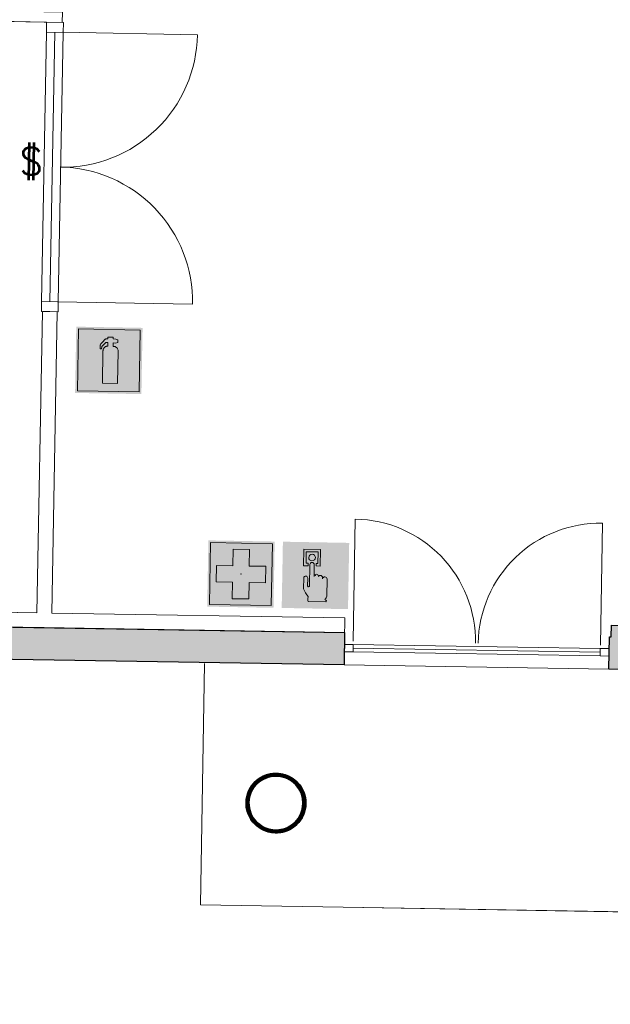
# Model space of a CAD drawing. Header units: millimetres. Extents: x -13022 to 1371524, y -38729 to 632593.
# Tile 159 of 256: x 864995 to 869003, y 6721 to 13408. Entities that reach past the tile are written whole.
import ezdxf

# ---------------------------------------------------------------- set-up
doc = ezdxf.new("R2010")
doc.units = ezdxf.units.MM
doc.header["$LTSCALE"] = 35
doc.set_wipeout_variables(frame=1)
doc.linetypes.add('DASHED', pattern=[200, 100, -100])
doc.layers.add('Al65----_beveiliging-inst', color=92, linetype='Continuous', lineweight=9)
doc.layers.add('brandveiligheid voorzieningen', color=10, linetype='Continuous', lineweight=9)
for name, color, linetype in [('LAYER102', 1, 'Continuous'), ('LAYER111', 7, 'Continuous'), ('LAYER22', 7, 'Continuous'), ('LAYER28', 7, 'Continuous'), ('LAYER30', 7, 'Continuous'), ('LAYER31', 7, 'Continuous')]:
    doc.layers.add(name, color=color, linetype=linetype)
doc.styles.add('Algemeen', font='simplex.shx', dxfattribs={"height": 2.5})
doc.styles.get("Standard").update_dxf_attribs({"font": 'simplex.shx'})
doc.dimstyles.new('~R----C~', dxfattribs={"dimtxt": 162, "dimasz": 180, "dimexe": 0.18, "dimexo": 0.0625, "dimgap": 16.2, "dimtad": 1, "dimdec": 0, "dimzin": 0, "dimdsep": 46, "dimtxsty": 'Standard', "dimcen": 0.09, "dimse1": 1, "dimse2": 1, "dimclrd": 7, "dimadec": 0, "dimazin": 0, "dimtfac": 1, "dimtdec": 4, "dimtmove": 0, "dimatfit": 3, "dimfxl": 1, "dimtolj": 1, "dimtzin": 0, "dimlwd": 13, "dimarcsym": 0})

# ---------------------------------------------------------------- blocks, each defined once
blk = doc.blocks.new('*D114')
at = {"layer": 'Defpoints', "color": 0, "linetype": 'Continuous', "transparency": 16777216}
for p in [(912343.2, 8288.2), (857553.6, 7448), (912263.7, 3870.3)]:
    blk.add_point(p, dxfattribs=at)
at = {"layer": 'LAYER102', "color": 7, "linetype": 'Continuous', "lineweight": 13, "transparency": 16777216}
blk.add_line((857686.9, 4852.8), (912083.7, 3873.6), dxfattribs=at)
at = {"layer": 'LAYER102', "color": 7, "linetype": 'Continuous', "transparency": 16777216}
for points in [[(857687.4, 4882.8), (857686.3, 4822.8), (857506.9, 4856.1)], [(912084.2, 3903.5), (912083.1, 3843.6), (912263.7, 3870.3)]]:
    blk.add_solid(points, dxfattribs=at)
at = {"layer": 'LAYER102', "color": 0, "linetype": 'Continuous', "transparency": 16777216, "insert": (884887, 4460.4), "char_height": 162, "attachment_point": 5, "rotation": 358.96863}
blk.add_mtext('\\A1;54766', dxfattribs=at)
blk = doc.blocks.new('*D115')
at = {"layer": 'Defpoints', "color": 0, "linetype": 'Continuous', "transparency": 16777216}
for p in [(857553.6, 7448), (837105.8, 6871.2), (913664.1, 6437.9)]:
    blk.add_point(p, dxfattribs=at)
at = {"layer": 'LAYER102', "color": 7, "linetype": 'Continuous', "lineweight": 13, "transparency": 16777216}
blk.add_line((913650.3, 5673.2), (913660.9, 6257.9), dxfattribs=at)
at = {"layer": 'LAYER102', "color": 7, "linetype": 'Continuous', "transparency": 16777216}
for points in [[(913630.9, 6258.4), (913690.9, 6257.3), (913664.1, 6437.9)], [(913620.3, 5673.8), (913680.3, 5672.7), (913647.1, 5493.3)]]:
    blk.add_solid(points, dxfattribs=at)
at = {"layer": 'LAYER102', "color": 0, "linetype": 'Continuous', "transparency": 16777216, "insert": (913558.4, 5967.3), "char_height": 162, "attachment_point": 5, "rotation": 88.96863}
blk.add_mtext('\\A1;945', dxfattribs=at)
blk = doc.blocks.new('*D116')
at = {"layer": 'Defpoints', "color": 0, "linetype": 'Continuous', "transparency": 16777216}
for p in [(912343.2, 8288.2), (913697, 8263.8), (857553.6, 7448)]:
    blk.add_point(p, dxfattribs=at)
at = {"layer": 'LAYER102', "color": 7, "linetype": 'Continuous', "lineweight": 13, "transparency": 16777216}
blk.add_line((913667.3, 6617.8), (913693.7, 8083.8), dxfattribs=at)
at = {"layer": 'LAYER102', "color": 7, "linetype": 'Continuous', "transparency": 16777216}
for points in [[(913663.7, 8084.4), (913723.7, 8083.3), (913697, 8263.8)], [(913637.3, 6618.4), (913697.3, 6617.3), (913664.1, 6437.9)]]:
    blk.add_solid(points, dxfattribs=at)
at = {"layer": 'LAYER102', "color": 0, "linetype": 'Continuous', "transparency": 16777216, "insert": (913583.4, 7352.6), "char_height": 162, "attachment_point": 5, "rotation": 88.96863}
blk.add_mtext('\\A1;1826', dxfattribs=at)
blk = doc.blocks.new('Panieksluiting')
at = {"layer": 'brandveiligheid voorzieningen', "lineweight": 0, "style": 'Algemeen'}
blk.add_text('$', height=3.09, dxfattribs=at).set_placement((158.43, -91.61))
blk = doc.blocks.new('EHBO verbanddoos')
at = {"layer": 'Al65----_beveiliging-inst', "ltscale": 0.2}
h = blk.add_hatch(color=92, dxfattribs=at)
h.dxf.hatch_style = 1
h.paths.add_polyline_path([(8.59, 7.19), (8.59, 0.19), (15.59, 0.19), (15.59, 7.19)])
h.paths.add_polyline_path([(11.15, 6.49), (13.02, 6.49), (13.02, 4.62), (14.89, 4.62), (14.89, 2.76), (13.02, 2.76), (13.02, 0.89), (11.15, 0.89), (11.15, 2.76), (9.29, 2.76), (9.29, 4.62), (11.15, 4.62)], flags=16)
at = {"layer": 'Al65----_beveiliging-inst', "color": 92, "ltscale": 0.2}
blk.add_lwpolyline([(8.59, 0.19), (8.59, 7.19), (15.59, 7.19), (15.59, 0.19), (8.59, 0.19)], dxfattribs=at)
blk.add_lwpolyline([(14.89, 4.62), (14.89, 2.76), (13.02, 2.76), (13.02, 0.89), (11.15, 0.89), (11.15, 2.76), (9.29, 2.76), (9.29, 4.62), (11.15, 4.62), (11.15, 6.49), (13.02, 6.49), (13.02, 4.62)], close=True, dxfattribs=at)
at = {"layer": 'Al65----_beveiliging-inst', "color": 255, "linetype": 'Continuous'}
blk.add_point((12.09, 3.69), dxfattribs=at)
at = {"layer": 'Al65----_beveiliging-inst', "color": 7, "true_color": 0xffffff}
blk.add_solid([(8.34, -0.06), (15.84, -0.06), (8.34, 7.44), (15.84, 7.44)], dxfattribs=at)
blk.add_solid([(8.34, -0.06), (15.84, -0.06), (8.34, 7.44), (15.84, 7.44)], dxfattribs=at)
blk = doc.blocks.new('Handbrandblusser')
at = {"ltscale": 0.1}
h = blk.add_hatch(color=10, dxfattribs=at)
h.paths.add_polyline_path([(15.59, 7.19), (8.59, 7.19), (8.59, 0.19), (15.59, 0.19)])
h.paths.add_polyline_path([(11.41, 1.1), (13.13, 1.1), (13.13, 4.76), (13.13, 4.79), (13.12, 4.84), (13.11, 4.88), (13.09, 4.95), (13.06, 5), (13.03, 5.06), (12.99, 5.11), (12.95, 5.14), (12.92, 5.17), (12.85, 5.21), (12.8, 5.24), (12.76, 5.26), (12.7, 5.28), (12.64, 5.29), (12.6, 5.29), (12.54, 5.29), (12.54, 5.67), (12.81, 5.67), (13.08, 5.75), (13.08, 6.04), (12.82, 6.12), (12.54, 6.12), (12.54, 6.32), (11.94, 6.32), (11.94, 6.13), (11.75, 6.13), (11.72, 6.12), (11.68, 6.1), (11.64, 6.08), (11.59, 6.04), (11.53, 5.96), (11.44, 5.86), (11.31, 5.71), (11.15, 5.54), (11.13, 5.49), (11.11, 5.46), (11.1, 5.42), (11.09, 5.39), (11.09, 5.35), (11.08, 5.32), (11.08, 5.28), (11.08, 5.25), (11.07, 5.18), (11.07, 5.13), (11.07, 5.07), (11.07, 4.98), (11.24, 4.98), (11.26, 5.23), (11.71, 5.7), (11.94, 5.7), (11.94, 5.31), (11.92, 5.3), (11.89, 5.3), (11.85, 5.3), (11.81, 5.28), (11.76, 5.27), (11.72, 5.25), (11.69, 5.24), (11.66, 5.22), (11.63, 5.2), (11.6, 5.17), (11.58, 5.15), (11.56, 5.13), (11.53, 5.11), (11.51, 5.08), (11.5, 5.06), (11.49, 5.04), (11.47, 5.02), (11.46, 4.99), (11.45, 4.97), (11.44, 4.94), (11.43, 4.91), (11.42, 4.88), (11.41, 4.84), (11.41, 4.8), (11.41, 4.77)], flags=16)
at = {"layer": 'brandveiligheid voorzieningen', "ltscale": 0.1, "true_color": 0xffffff}
blk.add_hatch(color=7, dxfattribs=at).paths.add_polyline_path([(13.13, 4.76), (13.13, 4.79), (13.12, 4.84), (13.11, 4.88), (13.09, 4.95), (13.06, 5), (13.03, 5.06), (12.99, 5.11), (12.95, 5.14), (12.92, 5.17), (12.85, 5.21), (12.8, 5.24), (12.76, 5.26), (12.7, 5.28), (12.64, 5.29), (12.6, 5.29), (12.54, 5.29), (12.54, 5.67), (12.81, 5.67), (13.08, 5.75), (13.08, 6.04), (12.82, 6.12), (12.54, 6.12), (12.54, 6.32), (11.94, 6.32), (11.94, 6.13), (11.75, 6.13), (11.72, 6.12), (11.68, 6.1), (11.64, 6.08), (11.59, 6.04), (11.53, 5.96), (11.44, 5.86), (11.31, 5.71), (11.15, 5.54), (11.13, 5.49), (11.11, 5.46), (11.1, 5.42), (11.09, 5.39), (11.09, 5.35), (11.08, 5.32), (11.08, 5.28), (11.08, 5.25), (11.07, 5.18), (11.07, 5.13), (11.07, 5.07), (11.07, 4.98), (11.24, 4.98), (11.26, 5.23), (11.71, 5.7), (11.94, 5.7), (11.94, 5.31), (11.92, 5.3), (11.89, 5.3), (11.85, 5.3), (11.81, 5.28), (11.76, 5.27), (11.72, 5.25), (11.69, 5.24), (11.66, 5.22), (11.63, 5.2), (11.6, 5.17), (11.58, 5.15), (11.56, 5.13), (11.53, 5.11), (11.51, 5.08), (11.5, 5.06), (11.49, 5.04), (11.47, 5.02), (11.46, 4.99), (11.45, 4.97), (11.44, 4.94), (11.43, 4.91), (11.42, 4.88), (11.41, 4.84), (11.41, 4.8), (11.41, 4.77), (11.41, 1.1), (13.13, 1.1)])
at = {"color": 10, "lineweight": 5, "ltscale": 0.1}
blk.add_lwpolyline([(11.41, 1.1), (11.41, 4.77), (11.41, 4.8), (11.41, 4.84), (11.42, 4.88), (11.43, 4.91), (11.44, 4.94), (11.45, 4.97), (11.46, 4.99), (11.47, 5.02), (11.49, 5.04), (11.5, 5.06), (11.51, 5.08), (11.53, 5.11), (11.56, 5.13), (11.58, 5.15), (11.6, 5.17), (11.63, 5.2), (11.66, 5.22), (11.69, 5.24), (11.72, 5.25), (11.76, 5.27), (11.81, 5.28), (11.85, 5.3), (11.89, 5.3), (11.92, 5.3), (11.94, 5.31), (11.94, 5.7), (11.71, 5.7), (11.26, 5.23), (11.24, 4.98), (11.07, 4.98), (11.07, 5.07), (11.07, 5.13), (11.07, 5.18), (11.08, 5.25), (11.08, 5.28), (11.08, 5.32), (11.09, 5.35), (11.09, 5.39), (11.1, 5.42), (11.11, 5.46), (11.13, 5.49), (11.15, 5.54), (11.31, 5.71), (11.44, 5.86), (11.53, 5.96), (11.59, 6.04), (11.64, 6.08), (11.68, 6.1), (11.72, 6.12), (11.75, 6.13), (11.94, 6.13), (11.94, 6.32), (12.54, 6.32), (12.54, 6.12), (12.82, 6.12), (13.08, 6.04), (13.08, 5.75), (12.81, 5.67), (12.54, 5.67), (12.54, 5.29), (12.6, 5.29), (12.64, 5.29), (12.7, 5.28), (12.76, 5.26), (12.8, 5.24), (12.85, 5.21), (12.92, 5.17), (12.95, 5.14), (12.99, 5.11), (13.03, 5.06), (13.06, 5), (13.09, 4.95), (13.11, 4.88), (13.12, 4.84), (13.13, 4.79), (13.13, 4.76), (13.13, 1.1), (11.41, 1.1)], dxfattribs=at)
at = {"layer": 'Al65----_beveiliging-inst', "color": 7, "true_color": 0xffffff}
blk.add_solid([(8.34, -0.06), (15.84, -0.06), (8.34, 7.44), (15.84, 7.44)], dxfattribs=at)
at = {"layer": 'brandveiligheid voorzieningen', "color": 10, "ltscale": 0.1}
blk.add_lwpolyline([(8.59, 0.19), (15.59, 0.19), (15.59, 7.19), (8.59, 7.19)], close=True, dxfattribs=at)
blk = doc.blocks.new('Handbrandmelder')
at = {"layer": 'brandveiligheid voorzieningen', "true_color": 0xffffff}
h = blk.add_hatch(color=7, dxfattribs=at)
h.paths.add_polyline_path([(-1.3623, 6.704), (-1.3623, 4.818), (-0.8616, 4.818), (-0.8616, 5.105), (-1.0867, 5.105), (-1.0867, 6.416), (0.2412, 6.416), (0.2412, 5.105), (0.0423, 5.105), (0.0423, 4.818), (0.5292, 4.818), (0.5292, 6.704)])
edge = h.paths.add_edge_path()
edge.add_line((-0.7744, 0.795), (1.2172, 0.795))
edge.add_arc((1.1848, 0.9151), 0.1244, 285.097845, 344.573813)
edge.add_arc((1.1955, 0.8747), 0.1095, 3.814851, 78.556999)
edge.add_arc((1.2155, 1.0811), 0.0991, 186.406081, 271.011898, ccw=False)
edge.add_arc((0.8951, 1.4295), 0.4225, 301.679206, 358.707701)
edge.add_line((1.3175, 1.42), (1.3175, 3.356))
edge.add_arc((1.0815, 3.3696), 0.2364, 356.700991, 450.505791)
edge.add_arc((1.0751, 3.3423), 0.2637, 89.061593, 168.70314)
edge.add_line((0.8165, 3.394), (0.8165, 3.518))
edge.add_arc((0.5556, 3.5071), 0.2611, 2.39047, 87.792584)
edge.add_arc((0.5705, 3.5064), 0.2616, 91.041001, 151.564737)
edge.add_line((0.3404, 3.631), (0.3404, 3.643))
edge.add_arc((0.0798, 3.6324), 0.2608, 2.337798, 87.799547)
edge.add_arc((0.0991, 3.6332), 0.26, 92.052962, 177.832561)
edge.add_line((-0.1607, 3.643), (-0.1607, 4.967))
edge.add_arc((-0.411, 4.968), 0.2503, 359.76141, 447.144807)
edge.add_arc((-0.3888, 4.9577), 0.2605, 92.124608, 177.943914)
edge.add_line((-0.6492, 4.967), (-0.6492, 2.557))
edge.add_arc((-0.7221, 2.5577), 0.0729, 299.050174, 359.424387, ccw=False)
edge.add_line((-0.6867, 2.494), (-0.7618, 2.457))
edge.add_line((-0.7618, 2.457), (-0.7868, 2.457))
edge.add_line((-0.7868, 2.457), (-0.8745, 2.569))
edge.add_line((-0.8745, 2.569), (-0.8745, 3.419))
edge.add_arc((-1.0861, 3.4433), 0.213, 353.435435, 446.970057)
edge.add_arc((-1.078, 3.4209), 0.2351, 89.220046, 180.466534)
edge.add_line((-1.3131, 3.419), (-1.3131, 2.282))
edge.add_line((-1.3131, 2.282), (-1.3131, 2.219))
edge.add_arc((0.9801, 3.0528), 2.4401, 199.980806, 224.025181)
edge.add_arc((-28.5646, 4.7292), 27.994, 352.668719, 353.081248, ccw=False)
edge.add_arc((-0.073, 1.0253), 0.7382, 169.723152, 198.178085)
edge = h.paths.add_edge_path(flags=17)
edge.add_arc((-0.4353, 5.7799), 0.3921, 271.833261, 357.970029)
edge.add_arc((-0.4345, 5.7425), 0.3917, 3.443844, 88.288775)
edge.add_arc((-0.4184, 5.7498), 0.3842, 90.654144, 177.583048)
edge.add_arc((-0.4087, 5.7816), 0.3939, 182.273303, 267.953611)
at = {"layer": 'Al65----_beveiliging-inst', "color": 7, "true_color": 0xffffff}
blk.add_solid([(-3.75, 0), (3.75, 0), (-3.75, 7.5), (3.75, 7.5)], dxfattribs=at)
at = {"layer": 'Al65----_beveiliging-inst', "color": 10}
blk.add_solid([(-3.5, 0.25), (3.5, 0.25), (-3.5, 7.25), (3.5, 7.25)], dxfattribs=at)
at = {"layer": 'brandveiligheid voorzieningen', "color": 7, "true_color": 0xffffff}
for points in [[(-1.3623, 6.704), (-1.3623, 4.818)], [(0.5292, 6.704), (-1.3623, 6.704)], [(0.5292, 4.818), (0.5292, 6.704)], [(-1.0867, 5.105), (-1.0867, 6.416)], [(-1.0867, 6.416), (0.2412, 6.416)], [(0.2412, 6.416), (0.2412, 5.105)], [(-1.3623, 4.818), (-0.8616, 4.818)], [(-0.8616, 5.105), (-1.0867, 5.105)], [(-0.8616, 4.818), (-0.8616, 5.105)], [(-0.6492, 4.967), (-0.6492, 2.557)], [(-0.1607, 3.643), (-0.1607, 4.967)], [(0.2412, 5.105), (0.0423, 5.105)], [(0.0423, 5.105), (0.0423, 4.818)], [(0.0423, 4.818), (0.5292, 4.818)], [(-1.3131, 3.419), (-1.3131, 2.282)], [(-0.8745, 2.569), (-0.8745, 3.419)], [(0.3404, 3.631), (0.3404, 3.643)], [(0.8165, 3.394), (0.8165, 3.518)], [(1.3175, 1.42), (1.3175, 3.356)], [(-1.3131, 2.282), (-1.3131, 2.219)], [(-0.7868, 2.457), (-0.8745, 2.569)], [(-0.7618, 2.457), (-0.7868, 2.457)], [(-0.6867, 2.494), (-0.7618, 2.457)], [(-0.7744, 0.795), (1.2172, 0.795)]]:
    blk.add_lwpolyline(points, dxfattribs=at)
for points in [[(-0.8023, 5.766, -0.3986), (-0.4228, 6.134)], [(-0.4228, 5.388, -0.3923), (-0.8023, 5.766)], [(-0.4228, 6.134, -0.3881), (-0.0435, 5.766)], [(-0.0435, 5.766, -0.3946), (-0.4228, 5.388)], [(-0.3985, 5.218, 0.393), (-0.6492, 4.967)], [(-0.1607, 4.967, 0.4009), (-0.3985, 5.218)], [(-1.0748, 3.656, 0.4206), (-1.3131, 3.419)], [(-0.8745, 3.419, 0.4324), (-1.0748, 3.656)], [(0.0898, 3.893, 0.3928), (-0.1607, 3.643)], [(0.3404, 3.643, 0.3912), (0.0898, 3.893)], [(0.5657, 3.768, 0.2704), (0.3404, 3.631)], [(0.8165, 3.518, 0.3909), (0.5657, 3.768)], [(1.0794, 3.606, 0.3622), (0.8165, 3.394)], [(1.3175, 3.356, 0.4338), (1.0794, 3.606)], [(-0.6492, 2.557, -0.2697), (-0.6867, 2.494)], [(-1.3131, 2.219, 0.1053), (-0.7744, 1.357)], [(-0.7994, 1.157, 0.1248), (-0.7744, 0.795)], [(-0.7744, 1.357, -0.0018), (-0.7994, 1.157)], [(1.117, 1.07, 0.2541), (1.3175, 1.42)], [(1.2172, 0.982, -0.3869), (1.117, 1.07)], [(1.3047, 0.882, 0.3382), (1.2172, 0.982)], [(1.2172, 0.795, 0.2655), (1.3047, 0.882)]]:
    blk.add_lwpolyline(points, format="xyb", dxfattribs=at)
blk.add_point((0, 3.75), dxfattribs=at)

msp = doc.modelspace()

# ---------------------------------------------------------------- hatches: boundary and pattern name
at = {"layer": 'LAYER111', "linetype": 'Continuous', "lineweight": 5}
msp.add_hatch(color=254, dxfattribs=at).paths.add_polyline_path([(868992.73, 8996.497), (868996.315, 9216.468), (869009.438, 9216.247), (869010.692, 9296.347), (869610.611, 9286.453), (869609.359, 9206.463), (870745.899, 9188.049), (870742.5, 8967.965)], flags=0)

# ---------------------------------------------------------------- linework, layer by layer
at = {"layer": 'LAYER28', "color": 7, "linetype": 'Continuous', "lineweight": 25}
msp.add_lwpolyline([(868992.73, 8996.497), (868996.315, 9216.468), (869009.438, 9216.247), (869010.692, 9296.347), (869610.611, 9286.453), (869609.359, 9206.463), (870745.899, 9188.049), (870742.5, 8967.965)], close=True, dxfattribs=at)
at = {"layer": 'LAYER28', "color": 7, "linetype": 'Continuous', "lineweight": 18}
msp.add_lwpolyline([(867195.966, 9025.796), (868992.73, 8996.497)], dxfattribs=at)
at = {"layer": 'LAYER28', "color": 7, "linetype": 'DASHED', "lineweight": 18}
msp.add_lwpolyline([(867195.966, 9025.796), (868992.73, 8996.497)], dxfattribs=at)
at = {"layer": 'LAYER28', "color": 7, "linetype": 'Continuous', "lineweight": 25}
msp.add_lwpolyline([(866737.112, 8270.648, -2.41421358), (866550.656, 8090.775, -0.41421358), (866737.112, 8270.648)], format="xyb", close=True, dxfattribs=at)
at = {"layer": 'LAYER30', "color": 7, "linetype": 'Continuous', "lineweight": 18}
for points in [[(865142.677, 11493.545), (865175.635, 13324.248)], [(865199.668, 11492.519), (865232.626, 13323.222)], [(865256.659, 11491.493), (865289.616, 13322.196)], [(867258.228, 9164.799), (868934.945, 9137.458)], [(867257.391, 9114.806), (868934.108, 9087.465)], [(867257.841, 9139.802), (868934.558, 9112.461)]]:
    msp.add_lwpolyline(points, dxfattribs=at)
for points in [[(867198.236, 9165.778), (867258.228, 9164.799), (867257.391, 9114.806), (867197.398, 9115.785)], [(868934.945, 9137.458), (868994.937, 9136.48), (868994.1, 9086.487), (868934.108, 9087.465)]]:
    msp.add_lwpolyline(points, close=True, dxfattribs=at)
at = {"layer": 'LAYER31', "color": 7, "linetype": 'Continuous', "lineweight": 18}
for points in [[(865284.867, 13322.282), (866201.094, 13305.787, -0.41421361), (865268.372, 12406.001)], [(865251.909, 11491.579), (866168.136, 11475.084, 0.41421361), (865268.405, 12407.86)], [(867258.566, 9187.051), (867272.116, 10016.097, -0.41421361), (868087.645, 9173.531)], [(868935.283, 9159.709), (868948.833, 9988.756, 0.41421361), (868106.267, 9173.227)]]:
    msp.add_lwpolyline(points, format="xyb", dxfattribs=at)

# ---------------------------------------------------------------- block references
at = {"ltscale": 0.1, "xscale": 59.99999999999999, "yscale": 59.99999999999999, "zscale": 59.99999999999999, "rotation": 358.9686325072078}
for name, p in [('Handbrandblusser', (864870.282, 10885.928)), ('EHBO verbanddoos', (865766.831, 9434.55))]:
    msp.add_blockref(name, p, dxfattribs=at)
at = {"layer": 'Al65----_beveiliging-inst', "xscale": 59.99999999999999, "yscale": 59.99999999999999, "zscale": 59.99999999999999, "rotation": 358.9686325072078}
msp.add_blockref('Panieksluiting', (855586.236, 18021.677), dxfattribs=at)

# ---------------------------------------------------------------- dimensions: what is measured, and where the dimension line sits
at = {"layer": 'LAYER102', "color": 7, "linetype": 'Continuous'}
dim = msp.add_linear_dim(base=(913664.099, 6437.851), p1=(837105.809, 6871.204), p2=(857553.566, 7447.992), angle=88.9686325, dimstyle='~R----C~', dxfattribs=at)
dim.commit()
dim.dimension.update_dxf_attribs({"geometry": '*D115', "text_midpoint": (913558.412, 5967.302)})

# ---------------------------------------------------------------- wipeouts: each hides what was drawn before it
at = {"linetype": 'Continuous'}
for points in [[(861833.258, 13451.431), (861834.518, 13521.42), (865284.958, 13459.302), (865283.698, 13389.314)], [(865159.885, 9279.224), (865160.723, 9329.217), (865211.616, 9378.387), (867201.163, 9345.754), (867200.326, 9295.761), (867199.551, 9245.767)]]:
    msp.add_wipeout(points, dxfattribs=at).dxf.layer = 'LAYER111'

# ---------------------------------------------------------------- next in the draw order: linework, layer by layer
at = {"layer": 'LAYER102', "color": 7, "linetype": 'Continuous', "lineweight": 18}
msp.add_lwpolyline([(861833.258, 13451.431), (861834.518, 13521.42), (865284.958, 13459.302), (865283.698, 13389.314)], close=True, dxfattribs=at)
at = {"layer": 'LAYER102', "color": 7, "linetype": 'DASHED', "lineweight": 18}
msp.add_lwpolyline([(861833.258, 13451.431), (861834.518, 13521.42), (865284.958, 13459.302), (865283.698, 13389.314)], close=True, dxfattribs=at)
at = {"layer": 'LAYER102', "color": 7, "linetype": 'Continuous', "lineweight": 18}
for points in [[(865211.616, 9378.387), (867201.163, 9345.754)], [(867201.163, 9345.754), (867200.326, 9295.761), (867199.551, 9245.767)], [(867199.551, 9245.767), (865159.885, 9279.224)]]:
    msp.add_lwpolyline(points, dxfattribs=at)
at = {"layer": 'LAYER102', "color": 7, "linetype": 'DASHED', "lineweight": 18}
msp.add_lwpolyline([(867201.163, 9345.754), (867200.326, 9295.761), (867199.551, 9245.767)], dxfattribs=at)
at = {"layer": 'LAYER22', "color": 7, "linetype": 'Continuous', "lineweight": 18}
msp.add_lwpolyline([(866388.207, 17567.399), (866424.981, 19794.098), (913018.768, 19033.023), (912816.192, 6634.668), (866222.467, 7395.734), (866249.416, 9035.015)], dxfattribs=at)
at = {"layer": 'LAYER30', "color": 7, "linetype": 'Continuous', "lineweight": 18}
msp.add_lwpolyline([(865175.635, 13324.248), (865176.841, 13391.238), (865290.822, 13389.186), (865289.616, 13322.196)], close=True, dxfattribs=at)

# ---------------------------------------------------------------- next in the draw order: block references
at = {"layer": 'Al65----_beveiliging-inst', "xscale": 59.99999999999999, "yscale": 59.99999999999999, "zscale": 59.99999999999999, "rotation": 358.9686325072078}
msp.add_blockref('Handbrandmelder', (866997.774, 9408.867), dxfattribs=at)

# ---------------------------------------------------------------- next in the draw order: wipeouts: each hides what was drawn before it
at = {"linetype": 'Continuous'}
for points in [[(863118.97, 9312.696), (863119.745, 9362.69), (863120.582, 9412.683), (865111.629, 9380.027), (865160.723, 9329.217), (865159.885, 9279.224)], [(866730.156, 7884.312), (866730.517, 7904.324), (866754.447, 7905.46), (866778.028, 7909.712), (866800.85, 7917.002), (866822.537, 7927.211), (866842.68, 7940.163), (866860.993, 7955.632), (866877.096, 7973.361), (866890.765, 7993.04), (866901.775, 8014.334), (866909.869, 8036.883), (866914.979, 8060.295), (866916.972, 8084.169), (866915.84, 8108.103), (866911.576, 8131.684), (866904.298, 8154.51), (866894.093, 8176.186), (866881.141, 8196.348), (866865.656, 8214.645), (866847.943, 8230.767), (866828.248, 8244.437), (866806.974, 8255.423), (866784.429, 8263.533), (866761.017, 8268.631), (866737.143, 8270.631), (866713.212, 8269.5), (866689.632, 8265.251), (866666.778, 8257.962), (866645.122, 8247.753), (866624.948, 8234.805), (866606.667, 8219.335), (866590.533, 8201.611), (866576.864, 8181.936), (866565.885, 8160.642), (866557.759, 8138.097), (866552.649, 8114.685), (866550.657, 8090.807), (866551.789, 8066.868), (866556.052, 8043.284), (866563.33, 8020.454), (866573.535, 7998.774), (866586.487, 7978.608), (866601.972, 7960.307), (866619.685, 7944.185), (866639.38, 7930.512), (866660.654, 7919.529), (866683.23, 7911.415), (866706.642, 7906.317), (866730.517, 7904.32), (866730.156, 7884.312), (866705.064, 7886.322), (866680.401, 7891.427), (866656.544, 7899.538), (866633.894, 7910.537), (866612.794, 7924.255), (866593.52, 7940.48), (866576.413, 7958.962), (866561.716, 7979.418), (866549.675, 8001.533), (866540.47, 8024.964), (866534.221, 8049.361), (866531.045, 8074.341), (866530.967, 8099.522), (866534.011, 8124.522), (866540.139, 8148.947), (866549.219, 8172.432), (866561.152, 8194.611), (866575.743, 8215.145), (866592.736, 8233.721), (866611.908, 8250.046), (866632.942, 8263.877), (866655.552, 8274.999), (866679.329, 8283.241), (866703.958, 8288.474), (866729.063, 8290.62), (866754.238, 8289.651), (866779.074, 8285.571), (866803.231, 8278.451), (866826.304, 8268.401), (866847.983, 8255.568), (866867.896, 8240.156), (866885.767, 8222.398), (866901.288, 8202.568), (866914.214, 8180.973), (866924.394, 8157.938), (866931.649, 8133.823), (866935.859, 8108.993), (866936.969, 8083.836), (866935.059, 8059.375), (866930.188, 8035.322), (866922.487, 8012.031), (866911.992, 7989.837), (866898.928, 7969.073), (866883.458, 7950.032), (866865.805, 7932.995), (866846.223, 7918.213), (866824.998, 7905.897), (866802.445, 7896.231), (866778.88, 7889.354), (866754.679, 7885.363), (866730.157, 7884.324)]]:
    msp.add_wipeout(points, dxfattribs=at).dxf.layer = 'LAYER111'

# ---------------------------------------------------------------- next in the draw order: hatches: boundary and pattern name
at = {"layer": 'LAYER28', "linetype": 'Continuous', "lineweight": 13}
h = msp.add_hatch(dxfattribs=at)
h.set_pattern_fill('~A--FYV~', angle=-1.0313675, style=0, pattern_type=0)
h.set_pattern_definition([(43.96863251, (521764.3542, 56868.8046), (-0.20827933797, 0.21591600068), []), (43.96863251, (521764.35802, 56869.0167), (-0.20827933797, 0.21591600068), [])])
h.paths.add_polyline_path([(866730.156, 7884.312), (866730.517, 7904.324, 2.4139222), (866550.656, 8090.775, 0.41426354), (866730.517, 7904.324), (866730.156, 7884.312, -2.41408009), (866936.969, 8083.836, -0.41423606)], flags=0)

# ---------------------------------------------------------------- next in the draw order: linework, layer by layer
at = {"layer": 'LAYER102', "color": 7, "linetype": 'Continuous', "lineweight": 18}
for points in [[(863120.582, 9412.683), (865111.629, 9380.027)], [(865159.885, 9279.224), (863118.97, 9312.696)]]:
    msp.add_lwpolyline(points, dxfattribs=at)
at = {"layer": 'LAYER102', "color": 7, "linetype": 'DASHED', "lineweight": 18}
msp.add_lwpolyline([(867199.551, 9245.767), (865159.885, 9279.224)], dxfattribs=at)
at = {"layer": 'LAYER22', "color": 7, "linetype": 'DASHED', "lineweight": 18}
msp.add_lwpolyline([(866388.207, 17567.399), (866424.981, 19794.098), (913018.768, 19033.023), (912816.192, 6634.668), (866222.467, 7395.734), (866249.416, 9035.015)], dxfattribs=at)
at = {"layer": 'LAYER28', "color": 7, "linetype": 'Continuous', "lineweight": 25}
for points in [[(866730.156, 7884.312), (866730.517, 7904.324, 2.4139222), (866550.656, 8090.775, 0.41426354), (866730.517, 7904.324), (866730.156, 7884.312, -2.41408009), (866936.969, 8083.836, -0.41423606), (866730.156, 7884.312)], [(866737.472, 8290.644, -2.41421358), (866530.659, 8091.135, -0.41421358), (866737.472, 8290.644)]]:
    msp.add_lwpolyline(points, format="xyb", close=True, dxfattribs=at)

# ---------------------------------------------------------------- next in the draw order: dimensions: what is measured, and where the dimension line sits
at = {"layer": 'LAYER102', "color": 7, "linetype": 'Continuous'}
for base, angle, picture, middle in [((912263.657, 3870.314), 358.9686325, '*D114', (884887.031, 4460.383)), ((913696.971, 8263.789), 88.9686325, '*D116', (913583.351, 7352.57))]:
    dim = msp.add_linear_dim(base=base, p1=(857553.566, 7447.992), p2=(912343.19, 8288.161), angle=angle, dimstyle='~R----C~', dxfattribs=at)
    dim.commit()
    dim.dimension.update_dxf_attribs({"geometry": picture, "text_midpoint": middle})

# ---------------------------------------------------------------- next in the draw order: wipeouts: each hides what was drawn before it
at = {"linetype": 'Continuous'}
msp.add_wipeout([(865211.616, 9378.387), (865160.723, 9329.213), (865111.629, 9380.027), (865148.47, 11426.43), (865198.462, 11425.53), (865248.454, 11424.63)], dxfattribs=at).dxf.layer = 'LAYER111'

# ---------------------------------------------------------------- next in the draw order: hatches: boundary and pattern name
at = {"layer": 'LAYER111', "linetype": 'Continuous', "lineweight": 5}
msp.add_hatch(color=254, dxfattribs=at).paths.add_polyline_path([(863118.97, 9312.696), (867199.551, 9245.767), (867195.966, 9025.796), (863115.385, 9092.725)], flags=0)

# ---------------------------------------------------------------- next in the draw order: linework, layer by layer
at = {"layer": 'LAYER102', "color": 7, "linetype": 'Continuous', "lineweight": 18}
for points in [[(865111.629, 9380.027), (865148.47, 11426.43)], [(865148.47, 11426.43), (865198.462, 11425.53), (865248.454, 11424.63)], [(865248.454, 11424.63), (865211.616, 9378.387)]]:
    msp.add_lwpolyline(points, dxfattribs=at)
at = {"layer": 'LAYER102', "color": 7, "linetype": 'DASHED', "lineweight": 18}
for points in [[(865111.629, 9380.027), (865148.47, 11426.43)], [(865148.47, 11426.43), (865198.462, 11425.53), (865248.454, 11424.63)], [(865248.454, 11424.63), (865211.616, 9378.387)], [(863120.582, 9412.683), (865111.629, 9380.027)], [(865211.616, 9378.387), (867201.163, 9345.754)], [(865159.885, 9279.224), (863118.97, 9312.696)]]:
    msp.add_lwpolyline(points, dxfattribs=at)
at = {"layer": 'LAYER28', "color": 7, "linetype": 'Continuous', "lineweight": 25}
msp.add_lwpolyline([(863118.97, 9312.696), (867199.551, 9245.767), (867195.966, 9025.796), (863115.385, 9092.725)], close=True, dxfattribs=at)
at = {"layer": 'LAYER30', "color": 7, "linetype": 'Continuous', "lineweight": 18}
msp.add_lwpolyline([(865141.471, 11426.556), (865142.677, 11493.545), (865256.659, 11491.493), (865255.453, 11424.504)], close=True, dxfattribs=at)

doc.saveas('drawing.dxf')
